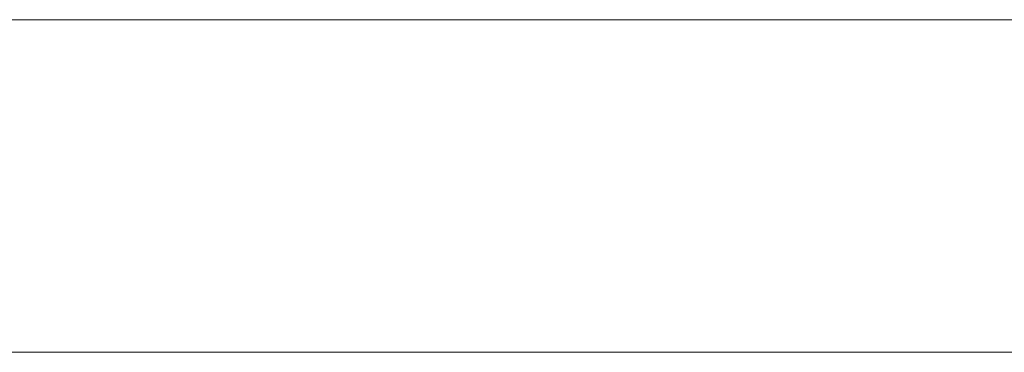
# Model space of a CAD drawing. Header units: millimetres. Extents: x -15489 to 15034, y -13406 to 13375.
# Tile 7 of 10: x -938 to -345, y -2390 to -2190. Entities that reach past the tile are written whole.
import ezdxf

# ---------------------------------------------------------------- set-up
doc = ezdxf.new("R2010")
doc.units = ezdxf.units.MM
doc.layers.add('A-WALL', color=113, linetype='Continuous', lineweight=9)

msp = doc.modelspace()

# ---------------------------------------------------------------- meshes
at = {"layer": 'A-WALL'}
mesh = msp.add_polyface(dxfattribs=at)
corners = [(-4087.87, -2190.12, 8000), (4312.13, -2190.12, 8000), (4312.13, -2190.12), (-4087.87, -2190.12)]
mesh.append_faces([[corners[k] for k in face] for face in [(0, 1, 2, 3)]])
mesh = msp.add_polyface(dxfattribs=at)
corners = [(-4087.87, -2390.12), (-4087.87, -2190.12), (4312.13, -2190.12), (4312.13, -2390.12)]
mesh.append_faces([[corners[k] for k in face] for face in [(0, 1, 2, 3)]])
mesh = msp.add_polyface(dxfattribs=at)
corners = [(4312.13, -2390.12, 8000), (4312.13, -2190.12, 8000), (-4087.87, -2190.12, 8000), (-4087.87, -2390.12, 8000)]
mesh.append_faces([[corners[k] for k in face] for face in [(0, 1, 2, 3)]])
mesh = msp.add_polyface(dxfattribs=at)
corners = [(4312.13, -2390.12), (4312.13, -2390.12, 8000), (-4087.87, -2390.12, 8000), (-4087.87, -2390.12)]
mesh.append_faces([[corners[k] for k in face] for face in [(0, 1, 2, 3)]])

doc.saveas('drawing.dxf')
